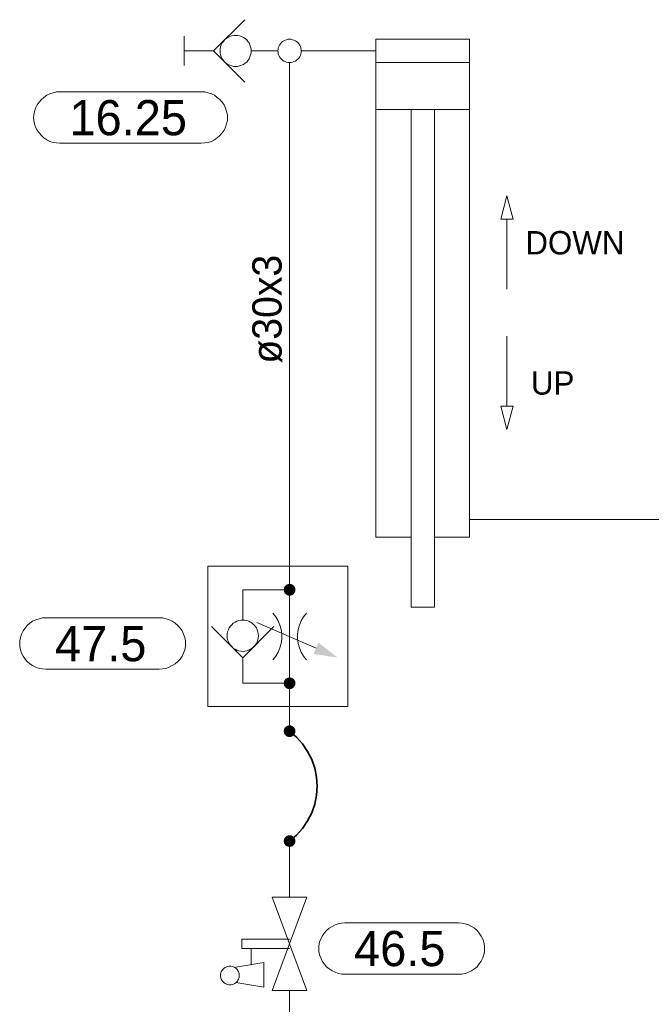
# Model space of a CAD drawing. Header units: millimetres. Extents: x 0 to 203, y 0 to 47.
# Tile 93 of 196: x 32.88 to 35, y 39.11 to 42.42. Entities that reach past the tile are written whole.
import ezdxf

# ---------------------------------------------------------------- set-up
doc = ezdxf.new("R2010")
doc.units = ezdxf.units.MM
for name, color, linetype in [('PDF_Geomertry', 7, 'Continuous'), ('PDF_Solid Fills', 7, 'Continuous'), ('PDF_Text', 7, 'Continuous')]:
    doc.layers.add(name, color=color, linetype=linetype)
doc.styles.add('PDF Arial', font='txt')

msp = doc.modelspace()

# ---------------------------------------------------------------- hatches: boundary and pattern name
at = {"layer": 'PDF_Solid Fills', "transparency": 33554559}
for points in [[(33.7868, 40.4999), (33.7696, 40.5104), (33.771, 40.5124)], [(33.7868, 40.4999), (33.771, 40.5124), (33.7729, 40.5138)], [(33.7868, 40.4999), (33.7729, 40.5138), (33.7743, 40.516)], [(33.7868, 40.4999), (33.7743, 40.516), (33.7765, 40.5174)], [(33.7868, 40.4999), (33.7765, 40.5174), (33.7793, 40.5187)], [(33.7868, 40.4999), (33.7793, 40.5187), (33.7813, 40.5193)], [(33.7868, 40.4999), (33.7813, 40.5193), (33.784, 40.5193)], [(33.7868, 40.4999), (33.784, 40.5193), (33.7868, 40.5201)], [(33.7868, 40.4999), (33.7868, 40.5201), (33.789, 40.5193)], [(33.7868, 40.4999), (33.7918, 40.5193), (33.7937, 40.5187)], [(33.7868, 40.4999), (33.789, 40.5193), (33.7918, 40.5193)], [(33.7868, 40.4999), (33.7937, 40.5187), (33.7965, 40.5174)], [(33.7868, 40.4999), (33.7965, 40.5174), (33.7987, 40.516)], [(33.7868, 40.4999), (33.7987, 40.516), (33.8007, 40.5138)], [(33.7868, 40.4999), (33.8007, 40.5138), (33.8021, 40.5124)], [(33.7868, 40.4999), (33.8021, 40.5124), (33.8035, 40.5104)], [(33.7868, 40.4999), (33.7668, 40.4999), (33.7674, 40.5026)], [(33.7868, 40.4999), (33.7674, 40.4979), (33.7668, 40.4999)], [(33.7868, 40.4999), (33.7674, 40.5054), (33.7682, 40.5076)], [(33.7868, 40.4999), (33.7674, 40.5026), (33.7674, 40.5054)], [(33.7868, 40.4999), (33.7674, 40.4951), (33.7674, 40.4979)], [(33.7868, 40.4999), (33.7682, 40.4929), (33.7674, 40.4951)], [(33.7868, 40.4999), (33.7682, 40.5076), (33.7696, 40.5104)], [(33.7868, 40.4999), (33.7696, 40.4901), (33.7682, 40.4929)], [(33.7868, 40.4999), (33.771, 40.4882), (33.7696, 40.4901)], [(33.7868, 40.4999), (33.7729, 40.486), (33.771, 40.4882)], [(33.7868, 40.4999), (33.7743, 40.4846), (33.7729, 40.486)], [(33.7868, 40.4999), (33.7765, 40.4832), (33.7743, 40.4846)], [(33.7868, 40.4999), (33.7793, 40.4818), (33.7765, 40.4832)], [(33.7868, 40.4999), (33.7813, 40.4813), (33.7793, 40.4818)], [(33.7868, 40.4999), (33.784, 40.4804), (33.7813, 40.4813)], [(33.7868, 40.4999), (33.7868, 40.4804), (33.784, 40.4804)], [(33.7868, 40.4999), (33.8035, 40.5104), (33.8049, 40.5076)], [(33.7868, 40.4999), (33.8049, 40.5076), (33.8057, 40.5054)], [(33.7868, 40.4999), (33.8057, 40.5054), (33.8063, 40.5026)], [(33.7868, 40.4999), (33.8063, 40.5026), (33.8063, 40.4999)], [(33.7868, 40.4999), (33.789, 40.4804), (33.7868, 40.4804)], [(33.7868, 40.4999), (33.7918, 40.4813), (33.789, 40.4804)], [(33.7868, 40.4999), (33.7937, 40.4818), (33.7918, 40.4813)], [(33.7868, 40.4999), (33.7965, 40.4832), (33.7937, 40.4818)], [(33.7868, 40.4999), (33.7987, 40.4846), (33.7965, 40.4832)], [(33.7868, 40.4999), (33.8007, 40.486), (33.7987, 40.4846)], [(33.7868, 40.4999), (33.8021, 40.4882), (33.8007, 40.486)], [(33.7868, 40.4999), (33.8035, 40.4901), (33.8021, 40.4882)], [(33.7868, 40.4999), (33.8049, 40.4929), (33.8035, 40.4901)], [(33.7868, 40.4999), (33.8057, 40.4951), (33.8049, 40.4929)], [(33.7868, 40.4999), (33.8063, 40.4979), (33.8057, 40.4951)], [(33.7868, 40.4999), (33.8063, 40.4999), (33.8063, 40.4979)], [(33.7868, 40.186), (33.7668, 40.186), (33.7674, 40.1882)], [(33.7868, 40.186), (33.7674, 40.1832), (33.7668, 40.186)], [(33.7868, 40.186), (33.7674, 40.191), (33.7682, 40.1938)], [(33.7868, 40.186), (33.7674, 40.1882), (33.7674, 40.191)], [(33.7868, 40.186), (33.7674, 40.1804), (33.7674, 40.1832)], [(33.7868, 40.186), (33.7682, 40.1785), (33.7674, 40.1804)], [(33.7868, 40.186), (33.7682, 40.1938), (33.7696, 40.1957)], [(33.7868, 40.186), (33.7696, 40.1763), (33.7682, 40.1785)], [(33.7868, 40.186), (33.7696, 40.1957), (33.771, 40.1979)], [(33.7868, 40.186), (33.771, 40.1743), (33.7696, 40.1763)], [(33.7868, 40.186), (33.771, 40.1979), (33.7729, 40.1999)], [(33.7868, 40.186), (33.7729, 40.1721), (33.771, 40.1743)], [(33.7868, 40.186), (33.7729, 40.1999), (33.7743, 40.2013)], [(33.7868, 40.186), (33.7743, 40.1701), (33.7729, 40.1721)], [(33.7868, 40.186), (33.7743, 40.2013), (33.7765, 40.2026)], [(33.7868, 40.186), (33.7765, 40.1688), (33.7743, 40.1701)], [(33.7868, 40.186), (33.7765, 40.2026), (33.7793, 40.204)], [(33.7868, 40.186), (33.7793, 40.1679), (33.7765, 40.1688)], [(33.7868, 40.186), (33.7793, 40.204), (33.7813, 40.2049)], [(33.7868, 40.186), (33.7813, 40.1665), (33.7793, 40.1679)], [(33.7868, 40.186), (33.7813, 40.2049), (33.784, 40.2054)], [(33.7868, 40.186), (33.784, 40.1665), (33.7813, 40.1665)], [(33.7868, 40.186), (33.784, 40.2054), (33.7868, 40.2054)], [(33.7868, 40.186), (33.7868, 40.166), (33.784, 40.1665)], [(33.7868, 40.186), (33.789, 40.2054), (33.7918, 40.2049)], [(33.7868, 40.186), (33.7868, 40.2054), (33.789, 40.2054)], [(33.7868, 40.186), (33.7918, 40.2049), (33.7937, 40.204)], [(33.7868, 40.186), (33.7937, 40.204), (33.7965, 40.2026)], [(33.7868, 40.186), (33.7965, 40.2026), (33.7987, 40.2013)], [(33.7868, 40.186), (33.7987, 40.2013), (33.8007, 40.1999)], [(33.7868, 40.186), (33.8007, 40.1999), (33.8021, 40.1979)], [(33.7868, 40.186), (33.8021, 40.1979), (33.8035, 40.1957)], [(33.7868, 40.186), (33.8035, 40.1957), (33.8049, 40.1938)], [(33.7868, 40.186), (33.8049, 40.1938), (33.8057, 40.191)], [(33.7868, 40.186), (33.8057, 40.191), (33.8063, 40.1882)], [(33.7868, 40.186), (33.8063, 40.1882), (33.8063, 40.186)], [(33.7868, 40.186), (33.789, 40.1665), (33.7868, 40.166)], [(33.7868, 40.186), (33.7918, 40.1665), (33.789, 40.1665)], [(33.7868, 40.186), (33.7937, 40.1679), (33.7918, 40.1665)], [(33.7868, 40.186), (33.7965, 40.1688), (33.7937, 40.1679)], [(33.7868, 40.186), (33.7987, 40.1701), (33.7965, 40.1688)], [(33.7868, 40.186), (33.8007, 40.1721), (33.7987, 40.1701)], [(33.7868, 40.186), (33.8021, 40.1743), (33.8007, 40.1721)], [(33.7868, 40.186), (33.8035, 40.1763), (33.8021, 40.1743)], [(33.7868, 40.186), (33.8049, 40.1785), (33.8035, 40.1763)], [(33.7868, 40.186), (33.8057, 40.1804), (33.8049, 40.1785)], [(33.7868, 40.186), (33.8063, 40.1832), (33.8057, 40.1804)], [(33.7868, 40.186), (33.8063, 40.186), (33.8063, 40.1832)], [(33.7868, 40.0249), (33.7668, 40.0249), (33.7674, 40.0271)], [(33.7868, 40.0249), (33.7674, 40.0221), (33.7668, 40.0249)], [(33.7868, 40.0249), (33.7674, 40.0299), (33.7682, 40.0326)], [(33.7868, 40.0249), (33.7674, 40.0271), (33.7674, 40.0299)], [(33.7868, 40.0249), (33.7674, 40.0193), (33.7674, 40.0221)], [(33.7868, 40.0249), (33.7682, 40.0174), (33.7674, 40.0193)], [(33.7868, 40.0249), (33.7682, 40.0326), (33.7696, 40.0346)], [(33.7868, 40.0249), (33.7696, 40.0151), (33.7682, 40.0174)], [(33.7868, 40.0249), (33.7696, 40.0346), (33.771, 40.0368)], [(33.7868, 40.0249), (33.771, 40.0132), (33.7696, 40.0151)], [(33.7868, 40.0249), (33.771, 40.0368), (33.7729, 40.0388)], [(33.7868, 40.0249), (33.7729, 40.011), (33.771, 40.0132)], [(33.7868, 40.0249), (33.7729, 40.0388), (33.7743, 40.0401)], [(33.7868, 40.0249), (33.7743, 40.009), (33.7729, 40.011)], [(33.7868, 40.0249), (33.7743, 40.0401), (33.7765, 40.0415)], [(33.7868, 40.0249), (33.7765, 40.0076), (33.7743, 40.009)], [(33.7868, 40.0249), (33.7765, 40.0415), (33.7793, 40.0429)], [(33.7868, 40.0249), (33.7793, 40.0068), (33.7765, 40.0076)], [(33.7868, 40.0249), (33.7793, 40.0429), (33.7813, 40.0438)], [(33.7868, 40.0249), (33.7813, 40.0054), (33.7793, 40.0068)], [(33.7868, 40.0249), (33.7813, 40.0438), (33.784, 40.0443)], [(33.7868, 40.0249), (33.784, 40.0054), (33.7813, 40.0054)], [(33.7868, 40.0249), (33.784, 40.0443), (33.7868, 40.0443)], [(33.7868, 40.0249), (33.7868, 40.0054), (33.784, 40.0054)], [(33.7868, 40.0249), (33.789, 40.0443), (33.7918, 40.0438)], [(33.7868, 40.0249), (33.7868, 40.0443), (33.789, 40.0443)], [(33.7868, 40.0249), (33.7918, 40.0438), (33.7937, 40.0429)], [(33.7868, 40.0249), (33.7937, 40.0429), (33.7965, 40.0415)], [(33.7868, 40.0249), (33.7965, 40.0415), (33.7987, 40.0401)], [(33.7868, 40.0249), (33.7987, 40.0401), (33.8007, 40.0388)], [(33.7868, 40.0249), (33.8007, 40.0388), (33.8021, 40.0368)], [(33.7868, 40.0249), (33.8021, 40.0368), (33.8035, 40.0346)], [(33.7868, 40.0249), (33.8035, 40.0346), (33.8049, 40.0326)], [(33.7868, 40.0249), (33.8049, 40.0326), (33.8057, 40.0299)], [(33.7868, 40.0249), (33.8057, 40.0299), (33.8063, 40.0271)], [(33.7868, 40.0249), (33.8063, 40.0271), (33.8063, 40.0249)], [(33.7868, 40.0249), (33.789, 40.0054), (33.7868, 40.0054)], [(33.7868, 40.0249), (33.7918, 40.0054), (33.789, 40.0054)], [(33.7868, 40.0249), (33.7937, 40.0068), (33.7918, 40.0054)], [(33.7868, 40.0249), (33.7965, 40.0076), (33.7937, 40.0068)], [(33.7868, 40.0249), (33.7987, 40.009), (33.7965, 40.0076)], [(33.7868, 40.0249), (33.8007, 40.011), (33.7987, 40.009)], [(33.7868, 40.0249), (33.8021, 40.0132), (33.8007, 40.011)], [(33.7868, 40.0249), (33.8035, 40.0151), (33.8021, 40.0132)], [(33.7868, 40.0249), (33.8049, 40.0174), (33.8035, 40.0151)], [(33.7868, 40.0249), (33.8057, 40.0193), (33.8049, 40.0174)], [(33.7868, 40.0249), (33.8063, 40.0221), (33.8057, 40.0193)], [(33.7868, 40.0249), (33.8063, 40.0249), (33.8063, 40.0221)], [(33.7868, 39.6554), (33.7668, 39.6554), (33.7674, 39.6582)], [(33.7868, 39.6554), (33.7674, 39.6526), (33.7668, 39.6554)], [(33.7868, 39.6554), (33.7674, 39.6604), (33.7682, 39.6632)], [(33.7868, 39.6554), (33.7674, 39.6582), (33.7674, 39.6604)], [(33.7868, 39.6554), (33.7674, 39.6507), (33.7674, 39.6526)], [(33.7868, 39.6554), (33.7682, 39.6479), (33.7674, 39.6507)], [(33.7868, 39.6554), (33.7682, 39.6632), (33.7696, 39.6651)], [(33.7868, 39.6554), (33.7696, 39.6457), (33.7682, 39.6479)], [(33.7868, 39.6554), (33.7696, 39.6651), (33.771, 39.6674)], [(33.7868, 39.6554), (33.771, 39.6437), (33.7696, 39.6457)], [(33.7868, 39.6554), (33.771, 39.6674), (33.7729, 39.6693)], [(33.7868, 39.6554), (33.7729, 39.6415), (33.771, 39.6437)], [(33.7868, 39.6554), (33.7729, 39.6693), (33.7743, 39.6707)], [(33.7868, 39.6554), (33.7743, 39.6401), (33.7729, 39.6415)], [(33.7868, 39.6554), (33.7743, 39.6707), (33.7765, 39.6721)], [(33.7868, 39.6554), (33.7765, 39.6382), (33.7743, 39.6401)], [(33.7868, 39.6554), (33.7765, 39.6721), (33.7793, 39.6735)], [(33.7868, 39.6554), (33.7793, 39.6374), (33.7765, 39.6382)], [(33.7868, 39.6554), (33.7793, 39.6735), (33.7813, 39.6743)], [(33.7868, 39.6554), (33.7813, 39.6368), (33.7793, 39.6374)], [(33.7868, 39.6554), (33.7813, 39.6743), (33.784, 39.6749)], [(33.7868, 39.6554), (33.784, 39.636), (33.7813, 39.6368)], [(33.7868, 39.6554), (33.784, 39.6749), (33.7868, 39.6749)], [(33.7868, 39.6554), (33.7868, 39.636), (33.784, 39.636)], [(33.7868, 39.6554), (33.789, 39.6749), (33.7918, 39.6743)], [(33.7868, 39.6554), (33.7868, 39.6749), (33.789, 39.6749)], [(33.7868, 39.6554), (33.7918, 39.6743), (33.7937, 39.6735)], [(33.7868, 39.6554), (33.7937, 39.6735), (33.7965, 39.6721)], [(33.7868, 39.6554), (33.7965, 39.6721), (33.7987, 39.6707)], [(33.7868, 39.6554), (33.7987, 39.6707), (33.8007, 39.6693)], [(33.7868, 39.6554), (33.8007, 39.6693), (33.8021, 39.6674)], [(33.7868, 39.6554), (33.8021, 39.6674), (33.8035, 39.6651)], [(33.7868, 39.6554), (33.8035, 39.6651), (33.8049, 39.6632)], [(33.7868, 39.6554), (33.8049, 39.6632), (33.8057, 39.6604)], [(33.7868, 39.6554), (33.8057, 39.6604), (33.8063, 39.6582)], [(33.7868, 39.6554), (33.8063, 39.6582), (33.8063, 39.6554)], [(33.7868, 39.6554), (33.789, 39.636), (33.7868, 39.636)], [(33.7868, 39.6554), (33.7918, 39.6368), (33.789, 39.636)], [(33.7868, 39.6554), (33.7937, 39.6374), (33.7918, 39.6368)], [(33.7868, 39.6554), (33.7965, 39.6382), (33.7937, 39.6374)], [(33.7868, 39.6554), (33.7987, 39.6401), (33.7965, 39.6382)], [(33.7868, 39.6554), (33.8007, 39.6415), (33.7987, 39.6401)], [(33.7868, 39.6554), (33.8021, 39.6437), (33.8007, 39.6415)], [(33.7868, 39.6554), (33.8035, 39.6457), (33.8021, 39.6437)], [(33.7868, 39.6554), (33.8049, 39.6479), (33.8035, 39.6457)], [(33.7868, 39.6554), (33.8057, 39.6507), (33.8049, 39.6479)], [(33.7868, 39.6554), (33.8063, 39.6526), (33.8057, 39.6507)], [(33.7868, 39.6554), (33.8063, 39.6554), (33.8063, 39.6526)]]:
    msp.add_hatch(color=256, dxfattribs=at).paths.add_polyline_path(points)

# ---------------------------------------------------------------- linework, layer by layer
at = {"layer": 'PDF_Geomertry', "lineweight": 15}
for points in [[(33.6363, 42.4165), (33.5313, 42.3118), (33.6363, 42.2068)], [(33.4326, 42.2624), (33.4326, 42.361)], [(34.1951, 40.6771), (34.0771, 40.6771), (34.0771, 42.3507), (34.3918, 42.3507), (34.3918, 40.6771), (34.2738, 40.6771)], [(33.5313, 42.3118), (33.4326, 42.3118)], [(33.6576, 42.3118), (33.6882, 42.3118), (33.7474, 42.3118)], [(33.8257, 42.3118), (34.0771, 42.3118)], [(33.7868, 40.4999), (33.7868, 40.579), (33.7868, 42.2721)], [(34.3918, 42.2721), (34.0771, 42.2721)], [(34.3918, 42.1151), (34.0771, 42.1151)], [(34.2738, 42.1151), (34.2738, 40.4415), (34.1951, 40.4415), (34.1951, 42.1151)], [(34.5174, 41.5104), (34.5174, 41.7457)], [(34.5174, 41.3526), (34.5174, 41.1174)], [(34.3918, 40.736), (35.1896, 40.736), (35.9321, 40.736)], [(33.6293, 40.2715), (33.6293, 40.241), (33.6293, 40.186), (33.7868, 40.186), (33.7868, 40.4999), (33.6293, 40.4999), (33.6293, 40.3979)], [(33.7307, 40.2646), (33.7404, 40.2771), (33.7479, 40.2901), (33.7543, 40.3049), (33.7585, 40.3201), (33.7604, 40.3354), (33.7604, 40.3507), (33.7585, 40.3665), (33.7543, 40.3813), (33.7479, 40.3957), (33.7404, 40.4096), (33.7307, 40.4215)], [(33.8432, 40.4215), (33.8335, 40.4096), (33.8251, 40.3957), (33.8196, 40.3813), (33.8154, 40.3665), (33.8132, 40.3507), (33.8132, 40.3354), (33.8154, 40.3201), (33.8196, 40.3049), (33.8251, 40.2901), (33.8335, 40.2771), (33.8432, 40.2646)], [(33.6765, 40.3901), (33.8757, 40.3035)], [(33.734, 40.3763), (33.6293, 40.2715), (33.5243, 40.3763)], [(33.7868, 40.186), (33.7868, 40.1076), (33.7868, 40.0249)], [(33.7868, 39.6554), (33.7868, 39.4665)], [(33.7868, 39.2938), (33.6257, 39.2938), (33.6257, 39.3257), (33.7868, 39.3257)], [(33.6571, 39.2388), (33.6571, 39.2938)], [(33.6057, 39.1799), (33.7001, 39.1646), (33.7001, 39.2471), (33.6057, 39.2313)], [(33.7868, 39.1526), (33.7868, 38.8304), (35.209, 38.8304), (36.5682, 38.8304), (36.5682, 39.1526)]]:
    msp.add_lwpolyline(points, dxfattribs=at)
for points in [[(33.6576, 42.3118), (33.6571, 42.3188), (33.6557, 42.3249), (33.6535, 42.3318), (33.6507, 42.3382), (33.6465, 42.3437), (33.6424, 42.3485), (33.6368, 42.3535), (33.6313, 42.3568), (33.6251, 42.3596), (33.6188, 42.3624), (33.6118, 42.3638), (33.6057, 42.3638), (33.5987, 42.3638), (33.5918, 42.3624), (33.5854, 42.3596), (33.5793, 42.3568), (33.5737, 42.3535), (33.5682, 42.3485), (33.564, 42.3437), (33.5599, 42.3382), (33.5571, 42.3318), (33.5549, 42.3249), (33.5535, 42.3188), (33.5529, 42.3118), (33.5535, 42.3049), (33.5549, 42.2979), (33.5571, 42.2915), (33.5599, 42.2854), (33.564, 42.2799), (33.5682, 42.2743), (33.5737, 42.2701), (33.5793, 42.266), (33.5854, 42.2632), (33.5918, 42.261), (33.5987, 42.2596), (33.6057, 42.259), (33.6118, 42.2596), (33.6188, 42.261), (33.6251, 42.2632), (33.6313, 42.266), (33.6368, 42.2701), (33.6424, 42.2743), (33.6465, 42.2799), (33.6507, 42.2854), (33.6535, 42.2915), (33.6557, 42.2979), (33.6571, 42.3049), (33.6576, 42.3118)], [(33.8257, 42.3118), (33.8257, 42.3165), (33.8243, 42.3215), (33.8229, 42.3263), (33.821, 42.3313), (33.8174, 42.3354), (33.8146, 42.3396), (33.8104, 42.3429), (33.8063, 42.3457), (33.8015, 42.3479), (33.7965, 42.3493), (33.7918, 42.3507), (33.7868, 42.3507), (33.7813, 42.3507), (33.7765, 42.3493), (33.7715, 42.3479), (33.7668, 42.3457), (33.7626, 42.3429), (33.759, 42.3396), (33.7557, 42.3354), (33.7529, 42.3313), (33.7501, 42.3263), (33.7487, 42.3215), (33.7479, 42.3165), (33.7474, 42.3118), (33.7479, 42.3063), (33.7487, 42.3013), (33.7501, 42.2965), (33.7529, 42.2915), (33.7557, 42.2874), (33.759, 42.284), (33.7626, 42.2804), (33.7668, 42.2776), (33.7715, 42.2757), (33.7765, 42.2735), (33.7813, 42.2729), (33.7868, 42.2721), (33.7918, 42.2729), (33.7965, 42.2735), (33.8015, 42.2757), (33.8063, 42.2776), (33.8104, 42.2804), (33.8146, 42.284), (33.8174, 42.2874), (33.821, 42.2915), (33.8229, 42.2965), (33.8243, 42.3013), (33.8257, 42.3063), (33.8257, 42.3118)], [(33.4896, 42.1743), (33.5015, 42.1735), (33.5126, 42.1707), (33.5238, 42.1674), (33.534, 42.1624), (33.5437, 42.1554), (33.5521, 42.1479), (33.5599, 42.1396), (33.5668, 42.1299), (33.5715, 42.1193), (33.5751, 42.1082), (33.5779, 42.0971), (33.5785, 42.0854), (33.5785, 42.0896), (33.5779, 42.0776), (33.5751, 42.0665), (33.5715, 42.0554), (33.5668, 42.0451), (33.5599, 42.036), (33.5521, 42.0271), (33.5437, 42.0193), (33.534, 42.0132), (33.5238, 42.0076), (33.5126, 42.004), (33.5015, 42.0021), (33.4896, 42.0013), (33.0146, 42.0013), (33.0029, 42.0021), (32.9918, 42.004), (32.9807, 42.0076), (32.9701, 42.0132), (32.9604, 42.0193), (32.9521, 42.0271), (32.9446, 42.036), (32.9382, 42.0451), (32.9326, 42.0554), (32.9293, 42.0665), (32.9271, 42.0776), (32.9257, 42.0896), (32.9257, 42.0854), (32.9271, 42.0971), (32.9293, 42.1082), (32.9326, 42.1193), (32.9382, 42.1299), (32.9446, 42.1396), (32.9521, 42.1479), (32.9604, 42.1554), (32.9701, 42.1624), (32.9807, 42.1674), (32.9918, 42.1707), (33.0029, 42.1735), (33.0146, 42.1743), (33.4896, 42.1743)], [(34.4965, 41.7457), (34.5382, 41.7457), (34.5174, 41.8243), (34.4965, 41.7457)], [(34.5382, 41.1174), (34.4965, 41.1174), (34.5174, 41.0388), (34.5382, 41.1174)], [(33.9826, 40.579), (33.5118, 40.579), (33.5118, 40.1076), (33.9826, 40.1076), (33.9826, 40.579)], [(33.3487, 40.4063), (33.3599, 40.4054), (33.3715, 40.4026), (33.3821, 40.3993), (33.3924, 40.3943), (33.4021, 40.3874), (33.4113, 40.3799), (33.4187, 40.3715), (33.4251, 40.3618), (33.4299, 40.3513), (33.434, 40.3401), (33.4362, 40.329), (33.4368, 40.3174), (33.4368, 40.3215), (33.4362, 40.3096), (33.434, 40.2985), (33.4299, 40.2874), (33.4251, 40.2771), (33.4187, 40.2674), (33.4113, 40.259), (33.4021, 40.2513), (33.3924, 40.2451), (33.3821, 40.2396), (33.3715, 40.236), (33.3599, 40.234), (33.3487, 40.2332), (32.9674, 40.2332), (32.9557, 40.234), (32.9446, 40.236), (32.9335, 40.2396), (32.9229, 40.2451), (32.9132, 40.2513), (32.9049, 40.259), (32.8974, 40.2674), (32.891, 40.2771), (32.8854, 40.2874), (32.8821, 40.2985), (32.8799, 40.3096), (32.8793, 40.3215), (32.8793, 40.3174), (32.8799, 40.329), (32.8821, 40.3401), (32.8854, 40.3513), (32.891, 40.3618), (32.8974, 40.3715), (32.9049, 40.3799), (32.9132, 40.3874), (32.9229, 40.3943), (32.9335, 40.3993), (32.9446, 40.4026), (32.9557, 40.4054), (32.9674, 40.4063), (33.3487, 40.4063)], [(33.6821, 40.3457), (33.6813, 40.3526), (33.6799, 40.359), (33.6779, 40.366), (33.6751, 40.3721), (33.671, 40.3776), (33.6668, 40.3826), (33.6613, 40.3874), (33.6557, 40.391), (33.6493, 40.3943), (33.6432, 40.3965), (33.6363, 40.3979), (33.6293, 40.3979), (33.6224, 40.3979), (33.616, 40.3965), (33.609, 40.3943), (33.6035, 40.391), (33.5974, 40.3874), (33.5924, 40.3826), (33.5876, 40.3776), (33.584, 40.3721), (33.5813, 40.366), (33.5785, 40.359), (33.5771, 40.3526), (33.5771, 40.3457), (33.5771, 40.3388), (33.5785, 40.3318), (33.5813, 40.3257), (33.584, 40.3193), (33.5876, 40.3137), (33.5924, 40.309), (33.5974, 40.304), (33.6035, 40.3007), (33.609, 40.2971), (33.616, 40.2951), (33.6224, 40.2938), (33.6293, 40.2929), (33.6363, 40.2938), (33.6432, 40.2951), (33.6493, 40.2971), (33.6557, 40.3007), (33.6613, 40.304), (33.6668, 40.309), (33.671, 40.3137), (33.6751, 40.3193), (33.6779, 40.3257), (33.6799, 40.3318), (33.6813, 40.3388), (33.6821, 40.3457)], [(33.7279, 39.1526), (33.8451, 39.4665), (33.7279, 39.4665), (33.8451, 39.1526), (33.7279, 39.1526)], [(34.3543, 39.3804), (34.366, 39.3799), (34.3771, 39.3776), (34.3882, 39.3735), (34.3988, 39.3687), (34.4085, 39.3624), (34.4168, 39.3549), (34.4243, 39.3457), (34.4307, 39.336), (34.4362, 39.3257), (34.4396, 39.3151), (34.4418, 39.3035), (34.4424, 39.2924), (34.4424, 39.2957), (34.4418, 39.2846), (34.4396, 39.2729), (34.4362, 39.2624), (34.4307, 39.2521), (34.4243, 39.2424), (34.4168, 39.2332), (34.4085, 39.2257), (34.3988, 39.2193), (34.3882, 39.2146), (34.3771, 39.2104), (34.366, 39.2082), (34.3543, 39.2076), (33.9729, 39.2076), (33.9618, 39.2082), (33.9501, 39.2104), (33.9396, 39.2146), (33.9293, 39.2193), (33.9196, 39.2257), (33.9104, 39.2332), (33.9029, 39.2424), (33.8965, 39.2521), (33.8918, 39.2624), (33.8876, 39.2729), (33.8854, 39.2846), (33.8849, 39.2957), (33.8849, 39.2924), (33.8854, 39.3035), (33.8876, 39.3151), (33.8918, 39.3257), (33.8965, 39.336), (33.9029, 39.3457), (33.9104, 39.3549), (33.9196, 39.3624), (33.9293, 39.3687), (33.9396, 39.3735), (33.9501, 39.3776), (33.9618, 39.3799), (33.9729, 39.3804), (34.3543, 39.3804)], [(33.6174, 39.2035), (33.6174, 39.2076), (33.6168, 39.2118), (33.6154, 39.216), (33.6132, 39.2193), (33.6113, 39.2229), (33.6085, 39.2257), (33.6057, 39.2285), (33.6021, 39.2304), (33.5979, 39.2326), (33.5946, 39.234), (33.5904, 39.2346), (33.5863, 39.2354), (33.5821, 39.2346), (33.5779, 39.234), (33.5743, 39.2326), (33.5701, 39.2304), (33.5668, 39.2285), (33.564, 39.2257), (33.5612, 39.2229), (33.559, 39.2193), (33.5571, 39.216), (33.5557, 39.2118), (33.5549, 39.2076), (33.5549, 39.2035), (33.5549, 39.1993), (33.5557, 39.1957), (33.5571, 39.1915), (33.559, 39.1882), (33.5612, 39.1846), (33.564, 39.1813), (33.5668, 39.1785), (33.5701, 39.1763), (33.5743, 39.1743), (33.5779, 39.1735), (33.5821, 39.1721), (33.5863, 39.1721), (33.5904, 39.1721), (33.5946, 39.1735), (33.5979, 39.1743), (33.6021, 39.1763), (33.6057, 39.1785), (33.6085, 39.1813), (33.6113, 39.1846), (33.6132, 39.1882), (33.6154, 39.1915), (33.6168, 39.1957), (33.6174, 39.1993), (33.6174, 39.2035)]]:
    msp.add_lwpolyline(points, close=True, dxfattribs=at)
at = {"layer": 'PDF_Geomertry', "lineweight": 0}
for points in [[(33.7765, 40.4999), (33.7771, 40.4993), (33.7771, 40.4979), (33.7779, 40.4965), (33.7779, 40.4951), (33.7785, 40.4943), (33.7799, 40.4929), (33.7807, 40.4924), (33.7821, 40.4915), (33.7826, 40.491), (33.784, 40.491), (33.7854, 40.4901), (33.7868, 40.4901), (33.7876, 40.4901), (33.789, 40.491), (33.7904, 40.491), (33.7918, 40.4915), (33.7924, 40.4924), (33.7937, 40.4929), (33.7946, 40.4943), (33.7951, 40.4951), (33.796, 40.4965), (33.796, 40.4979), (33.7965, 40.4993), (33.7965, 40.4999), (33.7965, 40.5013), (33.796, 40.5026), (33.796, 40.504), (33.7951, 40.5049), (33.7946, 40.5063), (33.7937, 40.5068), (33.7924, 40.5082), (33.7918, 40.509), (33.7904, 40.509), (33.789, 40.5096), (33.7876, 40.5096), (33.7868, 40.5104), (33.7854, 40.5096), (33.784, 40.5096), (33.7826, 40.509), (33.7821, 40.509), (33.7807, 40.5082), (33.7799, 40.5068), (33.7785, 40.5063), (33.7779, 40.5049), (33.7779, 40.504), (33.7771, 40.5026), (33.7771, 40.5013), (33.7765, 40.4999)], [(33.7765, 40.186), (33.7771, 40.1846), (33.7771, 40.1832), (33.7779, 40.1818), (33.7779, 40.1813), (33.7785, 40.1799), (33.7799, 40.179), (33.7807, 40.1785), (33.7821, 40.1776), (33.7826, 40.1771), (33.784, 40.1763), (33.7854, 40.1763), (33.7868, 40.1763), (33.7876, 40.1763), (33.789, 40.1763), (33.7904, 40.1771), (33.7918, 40.1776), (33.7924, 40.1785), (33.7937, 40.179), (33.7946, 40.1799), (33.7951, 40.1813), (33.796, 40.1818), (33.796, 40.1832), (33.7965, 40.1846), (33.7965, 40.186), (33.7965, 40.1874), (33.796, 40.1882), (33.796, 40.1896), (33.7951, 40.191), (33.7946, 40.1915), (33.7937, 40.1929), (33.7924, 40.1938), (33.7918, 40.1943), (33.7904, 40.1951), (33.789, 40.1951), (33.7876, 40.1957), (33.7868, 40.1957), (33.7854, 40.1957), (33.784, 40.1951), (33.7826, 40.1951), (33.7821, 40.1943), (33.7807, 40.1938), (33.7799, 40.1929), (33.7785, 40.1915), (33.7779, 40.191), (33.7779, 40.1896), (33.7771, 40.1882), (33.7771, 40.1874), (33.7765, 40.186)], [(33.7765, 40.0249), (33.7771, 40.0235), (33.7771, 40.0221), (33.7779, 40.0207), (33.7779, 40.0201), (33.7785, 40.0187), (33.7799, 40.0179), (33.7807, 40.0174), (33.7821, 40.0165), (33.7826, 40.016), (33.784, 40.0151), (33.7854, 40.0151), (33.7868, 40.0151), (33.7876, 40.0151), (33.789, 40.0151), (33.7904, 40.016), (33.7918, 40.0165), (33.7924, 40.0174), (33.7937, 40.0179), (33.7946, 40.0187), (33.7951, 40.0201), (33.796, 40.0207), (33.796, 40.0221), (33.7965, 40.0235), (33.7965, 40.0249), (33.7965, 40.0263), (33.796, 40.0271), (33.796, 40.0285), (33.7951, 40.0299), (33.7946, 40.0304), (33.7937, 40.0318), (33.7924, 40.0326), (33.7918, 40.0332), (33.7904, 40.034), (33.789, 40.034), (33.7876, 40.0346), (33.7868, 40.0346), (33.7854, 40.0346), (33.784, 40.034), (33.7826, 40.034), (33.7821, 40.0332), (33.7807, 40.0326), (33.7799, 40.0318), (33.7785, 40.0304), (33.7779, 40.0299), (33.7779, 40.0285), (33.7771, 40.0271), (33.7771, 40.0263), (33.7765, 40.0249)], [(33.7765, 39.6554), (33.7771, 39.654), (33.7771, 39.6526), (33.7779, 39.6521), (33.7779, 39.6507), (33.7785, 39.6493), (33.7799, 39.6485), (33.7807, 39.6479), (33.7821, 39.6471), (33.7826, 39.6465), (33.784, 39.6457), (33.7854, 39.6457), (33.7868, 39.6457), (33.7876, 39.6457), (33.789, 39.6457), (33.7904, 39.6465), (33.7918, 39.6471), (33.7924, 39.6479), (33.7937, 39.6485), (33.7946, 39.6493), (33.7951, 39.6507), (33.796, 39.6521), (33.796, 39.6526), (33.7965, 39.654), (33.7965, 39.6554), (33.7965, 39.6568), (33.796, 39.6582), (33.796, 39.659), (33.7951, 39.6604), (33.7946, 39.6618), (33.7937, 39.6624), (33.7924, 39.6632), (33.7918, 39.6638), (33.7904, 39.6646), (33.789, 39.6651), (33.7876, 39.6651), (33.7868, 39.6651), (33.7854, 39.6651), (33.784, 39.6651), (33.7826, 39.6646), (33.7821, 39.6638), (33.7807, 39.6632), (33.7799, 39.6624), (33.7785, 39.6618), (33.7779, 39.6604), (33.7779, 39.659), (33.7771, 39.6582), (33.7771, 39.6568), (33.7765, 39.6554)]]:
    msp.add_lwpolyline(points, close=True, dxfattribs=at)
at = {"layer": 'PDF_Geomertry', "lineweight": 35}
msp.add_lwpolyline([(33.7868, 39.6554), (33.8099, 39.6757), (33.8299, 39.6979), (33.8474, 39.7235), (33.8613, 39.7507), (33.871, 39.7799), (33.8771, 39.8096), (33.8793, 39.8401), (33.8771, 39.8707), (33.871, 39.9007), (33.8613, 39.9299), (33.8474, 39.9568), (33.8299, 39.9818), (33.8099, 40.0049), (33.7868, 40.0249)], dxfattribs=at)
at = {"layer": 'PDF_Solid Fills', "transparency": 33554559}
msp.add_solid([(33.884, 40.3229), (33.8674, 40.2846), (33.884, 40.3229), (33.9479, 40.2721)], dxfattribs=at)

# ---------------------------------------------------------------- texts
at = {"layer": 'PDF_Text', "attachment_point": 7, "style": 'PDF Arial'}
for s, insert, char_height in [('16.25', (33.0465, 42.0265), 0.11811), ('DOWN', (34.5793, 41.6263), 0.07874), ('UP', (34.5979, 41.1549), 0.07874), ('47.5', (32.9979, 40.2584), 0.11811), ('46.5', (34.0035, 39.2334), 0.11811)]:
    msp.add_mtext(s, dxfattribs=dict(at, insert=insert, char_height=char_height))
at = {"layer": 'PDF_Text', "insert": (33.7624, 41.2604), "char_height": 0.09843, "attachment_point": 7, "rotation": 90, "style": 'PDF Arial'}
msp.add_mtext('ø30x3', dxfattribs=at)

doc.saveas('drawing.dxf')
